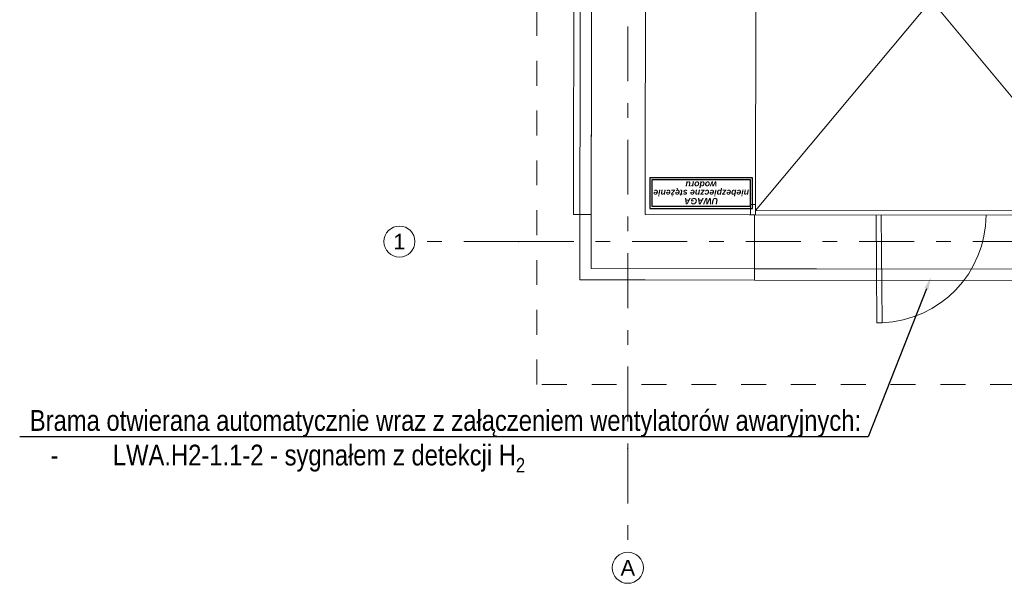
# Model space of a CAD drawing. Header units: millimetres. Extents: x -70269 to 35056, y -51814 to 48966.
# Tile 118 of 220: x -43899 to -34412, y 2486 to 7920. Entities that reach past the tile are written whole.
import ezdxf
from ezdxf import colors
from ezdxf.entities.mleader import LeaderData, LeaderLine
from ezdxf.enums import TextEntityAlignment as Align
from ezdxf.math import Vec2, Vec3

# ---------------------------------------------------------------- set-up
doc = ezdxf.new("R2010")
doc.units = ezdxf.units.MM
doc.set_wipeout_variables(frame=1)
for name, pattern in [('Przerywana', [48, 24, -24]), ('Przerywana podwójnie', [109.361107, 52.916665, -21.166666, 14.111111, -21.166666]), ('Wipeout_Contour', [1000, 0, -1000])]:
    doc.linetypes.add(name, pattern=pattern)
for name, color, linetype, lineweight, true_color in [('103-Z Zakres opracowania_Nr_pióra__95', 7, 'Continuous', 140, 0x7c7c7c), ('280-A Dachy Powłoki_Nr_pióra__95', 7, 'Continuous', 20, 0x7c7c7c), ('410-K Osie główne_Nr_pióra__95', 7, 'Continuous', 20, 0x7c7c7c), ('420-K Ściany_Nr_pióra__95', 7, 'Continuous', 20, 0x7c7c7c), ('460 - Stropy_Nr_pióra__95', 7, 'Continuous', 13, 0x7c7c7c), ('Nowe_299-A Wymiary Opisy_Nr_pióra__95', 7, 'Continuous', 25, 0x7c7c7c), ('Rozbiórka_Drzwi Archicad_Nr_pióra__95', 7, 'Continuous', 20, 0x7c7c7c)]:
    doc.layers.add(name, color=color, linetype=linetype, lineweight=lineweight, true_color=true_color)
for name, color, linetype, lineweight in [('410-K Osie główne_Nr_pióra__11', 7, 'Continuous', 0), ('AURA_went_opisy', 7, 'Continuous', 15), ('XREF', 8, 'Continuous', 9)]:
    doc.layers.add(name, color=color, linetype=linetype, lineweight=lineweight)
for name, color, linetype in [('420-K Ściany', 7, 'Continuous'), ('ALTER_H_Tablice', 200, 'Continuous'), ('Nowe_Drzwi Archicad', 7, 'Continuous')]:
    doc.layers.add(name, color=color, linetype=linetype)
doc.styles.add('Arial', font='arial.ttf', dxfattribs={"height": 14.752994})
doc.styles.add('Arial Narrow', font='ARIALN.TTF')
doc.styles.add('STYL_AUTOMATYCZNY_1', font='arial.ttf')

# ---------------------------------------------------------------- blocks, each defined once
blk = doc.blocks.new('Drzwi garażowe_ segmentowe[1]_1')
at = {"layer": 'Rozbiórka_Drzwi Archicad_Nr_pióra__95', "color": 8, "linetype": 'Continuous', "lineweight": 20, "true_color": 0x7c7c7c}
for p, q in [((165.76, 469.72), (165.25, 63.72)), ((165.25, 63.72), (503.76, 469.29)), ((503.76, 469.29), (165.76, 469.72)), ((503.25, 63.29), (165.76, 469.72)), ((503.25, 63.29), (503.76, 469.29)), ((160.25, 59.72), (160.26, 69.72)), ((160.26, 69.72), (165.26, 69.72)), ((165.26, 69.72), (165.25, 59.72)), ((503.25, 59.29), (503.26, 69.29)), ((503.26, 69.29), (508.26, 69.29)), ((508.26, 69.29), (508.25, 59.29)), ((165.25, 59.72), (160.25, 59.72)), ((164.25, 59.72), (160.25, 59.72)), ((164.25, 59.72), (160.25, 59.72)), ((164.17, -3.28), (164.25, 59.72)), ((164.17, -3.28), (164.25, 59.72)), ((165.25, 59.72), (165.25, 63.72)), ((165.25, 63.72), (503.25, 63.29)), ((503.25, 59.29), (165.25, 59.72)), ((503.25, 63.29), (503.25, 59.29)), ((508.25, 59.29), (503.25, 59.29)), ((504.17, -3.71), (504.25, 59.29)), ((504.17, -3.71), (504.25, 59.29)), ((504.25, 59.29), (508.25, 59.29)), ((504.25, 59.29), (508.25, 59.29))]:
    blk.add_line(p, q, dxfattribs=at)
blk = doc.blocks.new('parter 2025.10.15')
at = {"layer": '103-Z Zakres opracowania_Nr_pióra__95', "color": 8, "linetype": 'Przerywana', "lineweight": 5}
blk.add_lwpolyline([(-45.53, 3079.65), (654.37, 3079.65), (654.37, 2747.81), (1099.75, 2747.81), (1099.75, 2276.77), (655.29, 2276.77), (655.29, -103.95), (-45.53, -103.95)], close=True, dxfattribs=at)
at = {"layer": '280-A Dachy Powłoki_Nr_pióra__95', "color": 8, "linetype": 'Continuous', "lineweight": 5, "flags": 128}
for points in [[(-10.18, 59.91), (-6.55, 3006.84)], [(13.45, 3006.84), (13.45, 59.93)], [(14.52, 59.93), (14.52, 3006.84)], [(31.49, 59.91), (31.49, 3006.82)], [(31.84, 3006.82), (31.84, 59.91)], [(13.45, 59.93), (-10.18, 59.91)], [(-9.12, 59.91), (7.85, 59.89), (8.2, 59.89)], [(7.85, 59.89), (31.49, 59.91)], [(13.45, 59.93), (14.52, 59.93), (31.49, 59.91), (31.84, 59.91)]]:
    blk.add_lwpolyline(points, dxfattribs=at)
at = {"layer": '410-K Osie główne_Nr_pióra__95', "color": 8, "linetype": 'Przerywana podwójnie', "lineweight": 5}
for p, q in [((-63, 33.81), (-163, 33.81)), ((42.06, -165.65), (42.06, -265.65))]:
    blk.add_line(p, q, dxfattribs=at)
at = {"layer": '410-K Osie główne_Nr_pióra__95', "color": 8, "linetype": 'Continuous', "lineweight": 5}
for centre in [(-178, 33.81), (42.06, -280.65)]:
    blk.add_circle(centre, 15, dxfattribs=at)
at = {"layer": '410-K Osie główne_Nr_pióra__95', "color": 8, "linetype": 'Przerywana podwójnie', "lineweight": 5}
for p in [(-63, 33.81), (-63, 33.81), (42.06, -165.65), (42.06, -165.65)]:
    blk.add_point(p, dxfattribs=at)
at = {"layer": '420-K Ściany_Nr_pióra__95', "color": 8, "linetype": 'Continuous', "lineweight": 5, "flags": 128}
for points in [[(-0.35, 3069.65), (-4.21, -3.07)], [(-4.21, -3.07), (58.79, -3.15)], [(58.79, -3.15), (164.17, -3.28)], [(164.17, -3.28), (504.17, -3.71)]]:
    blk.add_lwpolyline(points, dxfattribs=at)
at = {"layer": 'Nowe_299-A Wymiary Opisy_Nr_pióra__95', "color": 8, "linetype": 'Continuous', "lineweight": 5}
for p, q in [((281.25, 59.57), (282.12, -44.43)), ((286.25, 59.57), (287.12, -44.44)), ((282.12, -44.43), (287.12, -44.44))]:
    blk.add_line(p, q, dxfattribs=at)
blk.add_arc((283.2, 59.54), 104.05, 272.15686, 359.9458, dxfattribs=at)
at = {"layer": '410-K Osie główne_Nr_pióra__11', "color": 8, "lineweight": 5, "style": 'STYL_AUTOMATYCZNY_1'}
for s, p in [('1', (-178, 41.31)), ('A', (42.06, -273.15))]:
    blk.add_text(s, height=15, dxfattribs=at).set_placement(p, align=Align.TOP_CENTER)
at = {"color": 8, "linetype": 'Wipeout_Contour', "lineweight": 5, "ltscale": 6138.335975}
blk.add_wipeout([(6.75, 9.87), (8.75, 9.86), (12.58, 3056.7), (10.58, 3056.7)], dxfattribs=at).dxf.layer = '420-K Ściany'
at = {"color": 8, "linetype": 'Wipeout_Contour', "lineweight": 5, "ltscale": 6142.025808}
blk.add_wipeout([(8.77, 19.86), (18.77, 19.85), (22.57, 3046.7), (12.57, 3046.7)], dxfattribs=at).dxf.layer = '420-K Ściany'
at = {"layer": '420-K Ściany_Nr_pióra__95', "color": 8, "linetype": 'Continuous', "lineweight": 5, "flags": 128}
blk.add_lwpolyline([(10.58, 3058.7), (6.75, 9.87)], dxfattribs=at)
at = {"color": 8, "linetype": 'Wipeout_Contour', "lineweight": 5, "ltscale": 6148.220068}
blk.add_wipeout([(18.77, 19.9), (18.82, 19.9), (22.62, 3046.65), (22.57, 3046.65)], dxfattribs=at).dxf.layer = '420-K Ściany'
at = {"color": 8, "linetype": 'Wipeout_Contour', "lineweight": 5, "ltscale": 61418.732381}
blk.add_wipeout([(22.57, 3006.65), (18.87, 59.9), (58.87, 59.85), (59.19, 313.81), (32.2, 313.81), (32.2, 353.81), (59.24, 353.81), (59.56, 613.81), (32.2, 613.81), (32.2, 653.81), (59.61, 653.81), (59.94, 913.81), (32.2, 913.81), (32.2, 953.81), (59.99, 953.81), (60.31, 1210.81), (32.2, 1210.81), (32.2, 1250.81), (60.36, 1250.81), (60.69, 1513.81), (32.2, 1513.81), (32.2, 1553.81), (60.74, 1553.81), (61.07, 1813.81), (32.2, 1813.81), (32.2, 1853.81), (61.12, 1853.81), (61.45, 2113.81), (32.2, 2113.81), (32.2, 2153.81), (61.5, 2153.81), (61.82, 2413.81), (32.2, 2413.81), (32.2, 2453.81), (61.87, 2453.81), (62.2, 2716.81), (31.2, 2716.81), (31.2, 2756.81), (62.26, 2756.81), (62.57, 3006.65)], dxfattribs=at).dxf.layer = '420-K Ściany'
at = {"color": 8, "linetype": 'Wipeout_Contour', "lineweight": 5, "ltscale": 36.183456}
blk.add_wipeout([(6.75, 9.87), (6.75, 7.87), (8.75, 9.86)], dxfattribs=at).dxf.layer = '420-K Ściany'
at = {"layer": '420-K Ściany_Nr_pióra__95', "color": 8, "linetype": 'Continuous', "lineweight": 5, "flags": 128}
blk.add_lwpolyline([(58.87, 59.85), (59.19, 313.81)], dxfattribs=at)
at = {"color": 8, "linetype": 'Wipeout_Contour', "lineweight": 5, "ltscale": 62.738898}
blk.add_wipeout([(8.77, 19.86), (8.75, 9.86), (18.77, 19.85)], dxfattribs=at).dxf.layer = '420-K Ściany'
at = {"color": 8, "linetype": 'Wipeout_Contour', "lineweight": 5, "ltscale": 82.783015}
blk.add_wipeout([(18.77, 19.9), (18.77, 19.85), (18.82, 19.9)], dxfattribs=at).dxf.layer = '420-K Ściany'
at = {"color": 8, "linetype": 'Wipeout_Contour', "lineweight": 5, "ltscale": 34.577672}
blk.add_wipeout([(8.75, 9.86), (6.75, 7.87), (8.75, 7.86)], dxfattribs=at).dxf.layer = '420-K Ściany'
at = {"color": 8, "linetype": 'Wipeout_Contour', "lineweight": 5, "ltscale": 174.550423}
blk.add_wipeout([(18.87, 59.9), (18.82, 19.9), (58.87, 59.85)], dxfattribs=at).dxf.layer = '420-K Ściany'
at = {"color": 8, "linetype": 'Wipeout_Contour', "lineweight": 5, "ltscale": 353.167563}
blk.add_wipeout([(8.75, 7.86), (164.18, 7.67), (164.18, 9.67), (8.75, 9.86)], dxfattribs=at).dxf.layer = '420-K Ściany'
at = {"color": 8, "linetype": 'Wipeout_Contour', "lineweight": 5, "ltscale": 60.776235}
blk.add_wipeout([(18.77, 19.85), (8.75, 9.86), (18.75, 9.85)], dxfattribs=at).dxf.layer = '420-K Ściany'
at = {"layer": '420-K Ściany_Nr_pióra__95', "color": 8, "linetype": 'Continuous', "lineweight": 5, "flags": 128}
blk.add_lwpolyline([(6.75, 7.87), (6.75, 9.87)], dxfattribs=at)
at = {"color": 8, "linetype": 'Wipeout_Contour', "lineweight": 5, "ltscale": 377.756126}
blk.add_wipeout([(18.75, 9.85), (164.18, 9.67), (164.2, 19.67), (18.77, 19.85)], dxfattribs=at).dxf.layer = '420-K Ściany'
at = {"layer": '420-K Ściany_Nr_pióra__95', "color": 8, "linetype": 'Continuous', "lineweight": 5, "flags": 128}
for points in [[(6.75, 7.87), (164.18, 7.67)], [(164.18, 7.67), (504.18, 7.24)]]:
    blk.add_lwpolyline(points, dxfattribs=at)
at = {"color": 8, "linetype": 'Wipeout_Contour', "lineweight": 5, "ltscale": 81.370739}
blk.add_wipeout([(18.82, 19.9), (18.77, 19.85), (18.82, 19.85)], dxfattribs=at).dxf.layer = '420-K Ściany'
at = {"color": 8, "linetype": 'Wipeout_Contour', "lineweight": 5, "ltscale": 385.359058}
blk.add_wipeout([(18.82, 19.85), (164.2, 19.67), (164.2, 19.72), (18.82, 19.9)], dxfattribs=at).dxf.layer = '420-K Ściany'
at = {"color": 8, "linetype": 'Wipeout_Contour', "lineweight": 5, "ltscale": 172.395501}
blk.add_wipeout([(58.87, 59.85), (18.82, 19.9), (58.82, 19.85)], dxfattribs=at).dxf.layer = '420-K Ściany'
at = {"layer": '410-K Osie główne_Nr_pióra__95', "color": 8, "linetype": 'Przerywana podwójnie', "lineweight": 5}
blk.add_line((42.06, 3303.44), (42.06, -165.65), dxfattribs=at)
at = {"color": 8, "linetype": 'Wipeout_Contour', "lineweight": 5, "ltscale": 485.74069}
blk.add_wipeout([(58.82, 19.85), (164.2, 19.72), (164.25, 59.72), (58.87, 59.85)], dxfattribs=at).dxf.layer = '420-K Ściany'
at = {"layer": '410-K Osie główne_Nr_pióra__95', "color": 8, "linetype": 'Przerywana podwójnie', "lineweight": 5}
blk.add_line((-63, 33.81), (1084.69, 33.81), dxfattribs=at)
at = {"layer": '420-K Ściany_Nr_pióra__95', "color": 8, "linetype": 'Continuous', "lineweight": 5}
for q in [(159.25, 59.72), (160.25, 59.72)]:
    blk.add_line((164.25, 59.72), q, dxfattribs=at)
at = {"layer": '420-K Ściany_Nr_pióra__95', "color": 8, "linetype": 'Continuous', "lineweight": 5, "flags": 128}
for points in [[(58.87, 59.85), (59.19, 313.81)], [(164.25, 59.72), (58.87, 59.85)], [(164.25, 59.72), (58.87, 59.85)], [(164.25, 59.72), (164.17, -3.28)], [(164.25, 59.72), (164.2, 19.72), (164.2, 19.67), (164.18, 9.67), (164.18, 7.67)], [(504.25, 59.29), (164.25, 59.72)], [(504.25, 59.29), (164.25, 59.72)]]:
    blk.add_lwpolyline(points, dxfattribs=at)
at = {"layer": '460 - Stropy_Nr_pióra__95', "color": 8, "linetype": 'Continuous', "lineweight": 5, "flags": 128}
blk.add_lwpolyline([(6.75, 7.87), (658.57, 7.05), (655.73, 2276.77), (655.14, 2747.25), (654.75, 3058.7), (10.58, 3058.7)], close=True, dxfattribs=at)
at = {"layer": 'Nowe_Drzwi Archicad', "color": 8, "linetype": 'Continuous', "lineweight": 5}
blk.add_blockref('Drzwi garażowe_ segmentowe[1]_1', (0, 0), dxfattribs=at)

msp = doc.modelspace()

# ---------------------------------------------------------------- block references
at = {"layer": 'XREF', "xscale": 10, "yscale": 10, "zscale": 10}
msp.add_blockref('parter 2025.10.15', (-38460.6, 5442.3), dxfattribs=at)

# ---------------------------------------------------------------- next in the draw order: linework, layer by layer
at = {"layer": 'ALTER_H_Tablice', "color": 1}
msp.add_lwpolyline([(-36838.1, 6396.3), (-37828.1, 6396.3), (-37828.1, 6100.8), (-36838.1, 6100.8)], close=True, dxfattribs=at)
at = {"layer": 'ALTER_H_Tablice', "color": 1, "lineweight": 30}
msp.add_lwpolyline([(-36858.1, 6376.3), (-37808.1, 6376.3), (-37808.1, 6120.8), (-36858.1, 6120.8)], close=True, dxfattribs=at)

# ---------------------------------------------------------------- next in the draw order: texts
at = {"layer": 'ALTER_H_Tablice', "color": 1, "insert": (-37333.1, 6250.2), "char_height": 60, "width": 950, "attachment_point": 5, "rotation": 180, "line_spacing_factor": 0.8, "style": 'Arial'}
msp.add_mtext('\\fArial|b1|i1|c238|p34;UWAGA \\Pniebezpieczne stężenie  wodoru', dxfattribs=at)

# ---------------------------------------------------------------- next in the draw order: leaders
at = {"layer": 'AURA_went_opisy'}
ml = msp.add_multileader_mtext('Standard', dxfattribs=at)
ml.set_content('\\pxt1;\\fArial Narrow|b0|i0|c238;{\\A1;Brama otwierana automatycznie wraz z załączeniem wentylatorów awaryjnych:}\\P\\pi-1,l2,t4;\\A1;-^ILWA.H2-1.1-2 - sygnałem z detekcji H\\H0.7x;\\S^ 2;', color=256, style='Arial Narrow')
ml.set_leader_properties()
ml.build(insert=Vec2(0, 0))
ml.multileader.update_dxf_attribs({"text_left_attachment_type": 6, "text_right_attachment_type": 6, "dogleg_length": 50, "arrow_head_size": 120})
ctx = ml.context
ctx.base_point, ctx.char_height, ctx.arrow_head_size, ctx.landing_gap_size, ctx.plane_origin = Vec3(-43851.7, 3897.1), 200, 120, 50, Vec3(-67212.6, -64412.9)
ctx.left_attachment, ctx.right_attachment = 6, 6
notes = []
notes.append((ctx, [(0, (1, 1, 0), (-35724.2, 3897.1), (-1, 0), 50, [(0, [(-35118.9, 5436.8)], 0, [])])]))
ctx.mtext.insert, ctx.mtext.width = Vec3(-43801.7, 4155.8), 7995.136
for ctx, leaders in notes:
    for number, flags, end, landing, length, lines in leaders:
        leader = LeaderData()
        leader.index, (leader.has_last_leader_line, leader.has_dogleg_vector, leader.attachment_direction) = number, flags
        leader.last_leader_point, leader.dogleg_vector, leader.dogleg_length = Vec3(end), Vec3(landing), length
        for number, points, colour, breaks in lines:
            line = LeaderLine()
            line.index, line.vertices, line.color, line.breaks = number, Vec3.list(points), colors.encode_raw_color(colour), breaks
            leader.lines.append(line)
        ctx.leaders.append(leader)

doc.saveas('drawing.dxf')
